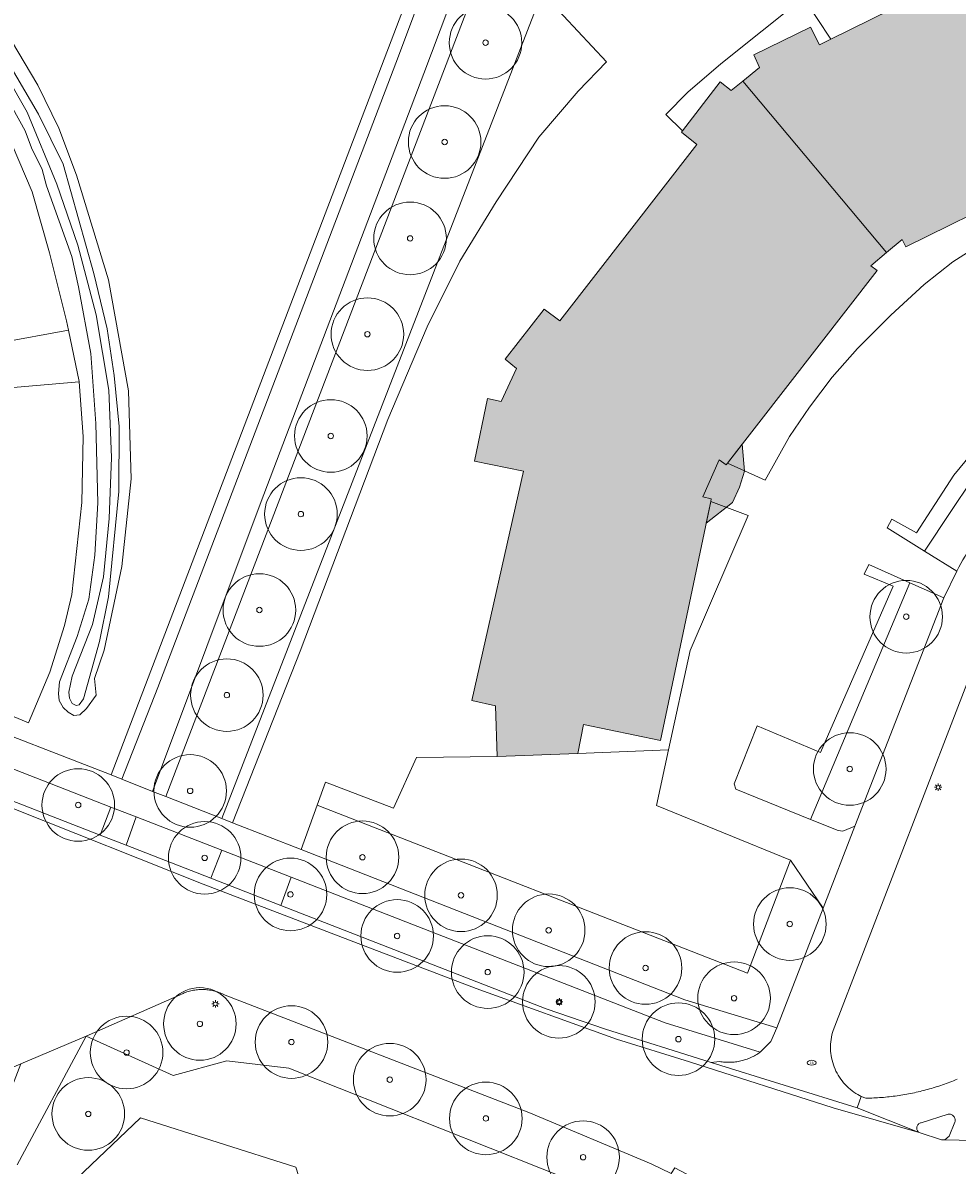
# Model space of a CAD drawing. Header units: metres. Extents: x 187482 to 189800, y 333582 to 335019.
# Tile 110 of 256: x 187717 to 187781, y 334748 to 334826. Entities that reach past the tile are written whole.
import ezdxf
from ezdxf.enums import TextEntityAlignment as Align

# ---------------------------------------------------------------- set-up
doc = ezdxf.new("R2010")
doc.units = ezdxf.units.M
doc.layers.get('0').update_dxf_attribs({"color": 252, "lineweight": 18})
for name, color, linetype, lineweight in [('B-WE-GR-BEPLANTING_CULTUUR_BOSPLANTSOEN-GV', 252, 'Continuous', 18), ('B-WE-GR-BOOM-S', 252, 'Continuous', 18), ('B-WE-IE-MEUBILAIR-S', 252, 'Continuous', 18), ('B-WE-IE-TERREINAFSCHEIDING_KUNSTMATIG_HEKWERK-G', 252, 'IE-TERREINAFSCHEIDING_KUNSTMATIG-SO', 18), ('B-WE-OG-BEBOUWING-GV', 252, 'Continuous', 18), ('B-WE-OG-BEBOUWING_LUIFEL-GV', 252, 'Continuous', 18), ('B-WE-OG-TERREIN_BEGROEID-GV', 252, 'Continuous', 18), ('B-WE-OG-TERREIN_ERF-GV', 252, 'Continuous', 18), ('B-WE-OG-WEG-GV', 252, 'Continuous', 18), ('B-WE-VH-GESLOTENVERHARDING_ASFALT-GV', 252, 'Continuous', 18), ('B-WE-VH-OPENVERHARDING_BETONSTRAATSTEEN-GV', 252, 'Continuous', 18), ('B-WE-VH-OPENVERHARDING_STRAATBAKSTEEN-GV', 252, 'Continuous', 18), ('B-WE-VH-OPENVERHARDING_TEGEL-GV', 252, 'Continuous', 18)]:
    doc.layers.add(name, color=color, linetype=linetype, lineweight=lineweight)
doc.layers.add('B-WE-OG-BEBOUWING-V', color=7, linetype='Continuous', lineweight=18, true_color=0xf0f0f0)
doc.styles.add('NLCS-ISO', font='NLCS-ISO.ttf')
doc.linetypes.add('IE-TERREINAFSCHEIDING_KUNSTMATIG-SO', pattern='A,4,[82,NLCS.SHX,S=0.75,R=90,X=0,Y=0],4,-2', length=10)

# ---------------------------------------------------------------- blocks, each defined once
blk = doc.blocks.new('SIE-MEUBILAIR_PAAL_LICHTMAST-SO')
for points in [[(-0.62, 0), (-1, 0)], [(-0.71, 0.71), (-0.44, 0.44)], [(0, 1), (0, 0.62)], [(0.44, 0.44), (0.71, 0.71)], [(1, 0), (0.62, 0)], [(-0.71, -0.71), (-0.44, -0.44)], [(0, -0.62), (0, -1)], [(0.44, -0.44), (0.71, -0.71)]]:
    blk.add_lwpolyline(points)
blk.add_circle((0, 0), 0.5)
blk = doc.blocks.new('SIE-MEUBILAIR_PUT_BRANDKRAAN-SO')
blk.add_ellipse((0, 0), major_axis=(1.25, 0), ratio=0.54)
at = {"style": 'NLCS-ISO'}
blk.add_text('bk', height=0.75, dxfattribs=at).set_placement((0.03, 0), align=Align.MIDDLE_CENTER)
blk = doc.blocks.new('SGR-BOOM_GBKN-SO')
at = {"color": 0, "linetype": 'ByBlock', "lineweight": 18}
for radius in [2, 0.15]:
    blk.add_circle((0, 0), radius, dxfattribs=at)

msp = doc.modelspace()

# ---------------------------------------------------------------- hatches: boundary and pattern name
at = {"layer": 'B-WE-OG-BEBOUWING-V'}
h = msp.add_hatch(color=256, dxfattribs=at)
h.dxf.hatch_style = 1
h.paths.add_polyline_path([(187788.882, 334834.834), (187784.963, 334832.915), (187785.552, 334831.706), (187781.534, 334829.724), (187780.336, 334829.133), (187776.654, 334827.318), (187772.507, 334825.273), (187771.725, 334824.887), (187771.115, 334826.108), (187767.191, 334824.185), (187767.599, 334823.32), (187766.446, 334822.389), (187776.34, 334810.57), (187777.43, 334811.482), (187777.671, 334810.965), (187792.786, 334818.419), (187792.913, 334818.482), (187792.641, 334818.965), (187795.425, 334819.649), (187795.412, 334819.069), (187812.398, 334819.125), (187812.383, 334824.562), (187814.398, 334824.534), (187815.721, 334829.913), (187812.346, 334830.772), (187812.336, 334832.443), (187811.646, 334832.439), (187809.235, 334832.424), (187806.296, 334832.406), (187797.247, 334832.352), (187796.17, 334832.346), (187796.14, 334835.54), (187791.775, 334835.51), (187791.756, 334834.545), (187789.298, 334833.978)], flags=17)
h.paths.add_polyline_path([(187797.104, 334819.075), (187795.412, 334819.069), (187795.425, 334819.649), (187792.641, 334818.965), (187792.913, 334818.482), (187792.786, 334818.419), (187791.361, 334817.716), (187791.896, 334817.543), (187792.43, 334817.371), (187793.003, 334817.286), (187793.617, 334817.288), (187794.231, 334817.291), (187794.832, 334817.506), (187795.432, 334817.72), (187795.974, 334818.025), (187796.458, 334818.421), (187796.943, 334818.816)], flags=16)
h = msp.add_hatch(color=256, dxfattribs=at)
h.dxf.hatch_style = 1
h.paths.add_polyline_path([(187749.529, 334775.866), (187755.074, 334776.075), (187755.474, 334778.055), (187760.772, 334776.965), (187764.232, 334793.438), (187764.266, 334793.599), (187763.688, 334793.739), (187764.805, 334796.29), (187765.305, 334795.954), (187765.386, 334796.058), (187775.702, 334809.337), (187775.251, 334809.658), (187776.34, 334810.57), (187766.446, 334822.389), (187765.639, 334821.738), (187764.884, 334822.325), (187762.296, 334818.969), (187762.213, 334818.861), (187763.274, 334818.02), (187753.837, 334805.875), (187752.754, 334806.684), (187750.07, 334803.221), (187750.855, 334802.59), (187749.787, 334800.312), (187748.851, 334800.512), (187747.964, 334796.214), (187751.331, 334795.516), (187747.77, 334779.726), (187749.398, 334779.359)], flags=17)
h.paths.add_polyline_path([(187766.408, 334797.374), (187765.386, 334796.058), (187765.305, 334795.954), (187764.805, 334796.29), (187763.688, 334793.739), (187764.266, 334793.599), (187764.232, 334793.438), (187763.915, 334791.926), (187765.724, 334793.364), (187766.224, 334794.415), (187766.563, 334795.52)], flags=16)

# ---------------------------------------------------------------- linework, layer by layer
at = {"layer": 'B-WE-GR-BEPLANTING_CULTUUR_BOSPLANTSOEN-GV', "flags": 128}
msp.add_lwpolyline([(187726.689, 334773.096), (187730.553, 334771.583), (187763.091, 334855.491), (187748.306, 334856.47), (187746.33, 334855.152), (187745.741, 334852.252), (187748.361, 334843.896), (187749.671, 334839.49), (187749.671, 334835.083), (187748.361, 334829.724)], close=True, dxfattribs=at)
msp.add_lwpolyline([(187720.396, 334652.742), (187732.202, 334692.8), (187738.714, 334722.297), (187739.098, 334736.854), (187735.65, 334747.58), (187724.959, 334750.964), (187718.156, 334744.499), (187709.348, 334731.286), (187700.12, 334717.655), (187695.716, 334712.202), (187689.634, 334702.765), (187686.488, 334695.005), (187682.923, 334684.939), (187681.245, 334670.468)], dxfattribs=at)
at = {"layer": 'B-WE-IE-TERREINAFSCHEIDING_KUNSTMATIG_HEKWERK-G', "ltscale": 0.2, "flags": 128}
for points in [[(187737.665, 334832.597), (187744.109, 334830.112), (187722.929, 334774.589)], [(187722.929, 334774.589), (187712.372, 334778.691)]]:
    msp.add_lwpolyline(points, dxfattribs=at)
at = {"layer": 'B-WE-OG-BEBOUWING-GV', "flags": 128}
msp.add_lwpolyline([(187776.654, 334827.318), (187772.507, 334825.273), (187771.725, 334824.887), (187771.115, 334826.108), (187767.191, 334824.185), (187767.599, 334823.32), (187766.446, 334822.389), (187776.34, 334810.57), (187777.43, 334811.482), (187777.671, 334810.965), (187792.786, 334818.419), (187792.913, 334818.482), (187792.641, 334818.965), (187795.425, 334819.649), (187795.412, 334819.069), (187812.398, 334819.125), (187812.383, 334824.562), (187814.398, 334824.534), (187815.721, 334829.913)], dxfattribs=at)
msp.add_lwpolyline([(187749.529, 334775.866), (187755.074, 334776.075), (187755.474, 334778.055), (187760.772, 334776.965), (187764.232, 334793.438), (187764.266, 334793.599), (187763.688, 334793.739), (187764.805, 334796.29), (187765.305, 334795.954), (187765.386, 334796.058), (187775.702, 334809.337), (187775.251, 334809.658), (187776.34, 334810.57), (187766.446, 334822.389), (187765.639, 334821.738), (187764.884, 334822.325), (187762.296, 334818.969), (187762.213, 334818.861), (187763.274, 334818.02), (187753.837, 334805.875), (187752.754, 334806.684), (187750.07, 334803.221), (187750.855, 334802.59), (187749.787, 334800.312), (187748.851, 334800.512), (187747.964, 334796.214), (187751.331, 334795.516), (187747.77, 334779.726), (187749.398, 334779.359)], close=True, dxfattribs=at)
at = {"layer": 'B-WE-OG-BEBOUWING_LUIFEL-GV', "flags": 128}
msp.add_lwpolyline([(187766.408, 334797.374), (187765.386, 334796.058), (187765.305, 334795.954), (187764.805, 334796.29), (187763.688, 334793.739), (187764.266, 334793.599), (187764.232, 334793.438), (187763.915, 334791.926), (187765.724, 334793.364), (187766.224, 334794.415), (187766.563, 334795.52)], close=True, dxfattribs=at)
at = {"layer": 'B-WE-OG-TERREIN_BEGROEID-GV', "flags": 128}
for points in [[(187778.966, 334790.012), (187780.767, 334792.729), (187782.225, 334794.888), (187784.033, 334797.046), (187786.133, 334799.088), (187789.108, 334801.188), (187792.317, 334802.879), (187794.475, 334803.638), (187796.533, 334804.326), (187795.667, 334807.339), (187794.927, 334807.108), (187795.574, 334805.152), (187792.987, 334804.321), (187790.533, 334803.252), (187788.829, 334802.309), (187786.851, 334801.061), (187785.369, 334799.99), (187782.925, 334797.597), (187780.981, 334795.238), (187778.4, 334791.263), (187776.717, 334792.217), (187776.396, 334791.609)], [(187777.944, 334787.834), (187775.113, 334789.082), (187774.799, 334788.411), (187776.808, 334787.602), (187771.796, 334776.142), (187767.442, 334777.981), (187765.854, 334773.978), (187765.971, 334773.604), (187771.11, 334771.526)], [(187774.162, 334771.057), (187780.29, 334786.8), (187777.944, 334787.834), (187771.11, 334771.526), (187773.001, 334770.762), (187773.326, 334770.712)], [(187712.133, 334776.579), (187712.15, 334776.253), (187712.477, 334775.069), (187713.445, 334773.843), (187722.173, 334770.442), (187722.907, 334772.381)], [(187768.78, 334757.17), (187771.976, 334765.416), (187769.738, 334768.723), (187766.773, 334760.943), (187737.112, 334772.503), (187736.007, 334769.448), (187762.44, 334759.099)], [(187724.653, 334771.701), (187723.963, 334769.744), (187729.79, 334767.474), (187730.549, 334769.404)]]:
    msp.add_lwpolyline(points, close=True, dxfattribs=at)
for points in [[(187794.909, 334800.971), (187797.275, 334801.746), (187796.533, 334804.326), (187794.475, 334803.638), (187792.317, 334802.879), (187789.108, 334801.188), (187786.133, 334799.088), (187784.033, 334797.046), (187782.225, 334794.888), (187780.767, 334792.729), (187778.966, 334790.012), (187781.179, 334788.636)], [(187767.635, 334755.49), (187761.089, 334757.505), (187735.319, 334767.546), (187734.613, 334765.594)], [(187734.613, 334765.594), (187752.897, 334758.487), (187756.987, 334757.085), (187764.268, 334754.787), (187764.842, 334754.848)], [(187727.881, 334759.542), (187721.206, 334756.591), (187727.199, 334753.892), (187730.894, 334754.9), (187735.177, 334754.396), (187759.448, 334744.738), (187765.075, 334740.875), (187768.938, 334736.508), (187771.373, 334729.874), (187771.037, 334725.171), (187768.518, 334717.192), (187758.627, 334691.662), (187761.282, 334690.653), (187773.069, 334721.196)], [(187763.454, 334746.634), (187761.757, 334747.52), (187761.501, 334747.138), (187760.128, 334747.794), (187751.693, 334751.344), (187730.776, 334759.427)]]:
    msp.add_lwpolyline(points, dxfattribs=at)
at = {"layer": 'B-WE-OG-TERREIN_BEGROEID-GV'}
for points in [[(187781.179, 334788.636, -0.022078), (187782.374, 334790.664)], [(187728.233, 334759.669, 0.031278), (187727.881, 334759.542)], [(187728.596, 334759.757, 0.027911), (187728.233, 334759.669)], [(187728.967, 334759.804, 0.029517), (187728.596, 334759.757)], [(187729.341, 334759.81, 0.026731), (187728.967, 334759.804)], [(187729.713, 334759.775, 0.024483), (187729.341, 334759.81)], [(187730.08, 334759.698, 0.025132), (187729.713, 334759.775)], [(187730.435, 334759.582, 0.027946), (187730.08, 334759.698)], [(187730.776, 334759.427, 0.027397), (187730.435, 334759.582)], [(187767.325, 334755.292, 0.027109), (187767.635, 334755.49)], [(187764.842, 334754.848, 0.024638), (187765.207, 334754.805)], [(187765.207, 334754.805, 0.024566), (187765.574, 334754.798)], [(187765.574, 334754.798, 0.024867), (187765.94, 334754.827)], [(187765.94, 334754.827, 0.025046), (187766.302, 334754.892)], [(187766.302, 334754.892, 0.022407), (187766.656, 334754.992)], [(187766.656, 334754.992, 0.027335), (187766.998, 334755.126)], [(187766.998, 334755.126, 0.025624), (187767.325, 334755.292)]]:
    msp.add_lwpolyline(points, format="xyb", dxfattribs=at)
at = {"layer": 'B-WE-OG-TERREIN_ERF-GV', "flags": 128}
for points in [[(187763.091, 334855.491), (187730.553, 334771.583), (187731.291, 334771.294), (187735.94, 334783.123), (187741.995, 334799.082), (187744.697, 334805.466), (187746.938, 334809.973), (187749.441, 334814.075), (187752.379, 334818.518), (187755.105, 334821.687), (187757.061, 334823.718), (187753.112, 334827.948)], [(187712.372, 334778.691), (187722.929, 334774.589), (187744.109, 334830.112), (187737.665, 334832.597), (187737.641, 334832.606), (187723.587, 334838.025), (187725.153, 334834.258), (187725.746, 334832.744), (187725.989, 334831.635), (187725.853, 334831.122), (187722.179, 334834.288), (187717.397, 334838.022), (187714.359, 334841.583)], [(187714.323, 334825.148), (187717.132, 334820.249), (187719.182, 334815.276), (187720.629, 334811.085), (187721.885, 334806.288), (187722.76, 334801.105), (187722.953, 334796.461), (187722.793, 334792.267), (187722.404, 334788.231), (187721.636, 334784.947), (187720.246, 334781.395), (187720.012, 334780.297), (187720.058, 334779.869), (187720.238, 334779.52), (187720.506, 334779.382), (187720.721, 334779.426), (187721.014, 334779.832), (187722.116, 334783.792), (187722.744, 334786.853), (187723.465, 334794.106), (187723.489, 334798.594), (187723.13, 334802.115), (187722.658, 334805.332), (187721.741, 334809.123), (187719.617, 334816.667), (187717.914, 334820.108), (187714.532, 334825.871)], [(187714.532, 334825.871), (187717.914, 334820.108), (187719.617, 334816.667), (187721.741, 334809.123), (187722.658, 334805.332), (187723.13, 334802.115), (187723.489, 334798.594), (187723.465, 334794.106), (187722.744, 334786.853), (187722.116, 334783.792), (187721.014, 334779.832), (187720.721, 334779.426), (187720.506, 334779.382), (187720.238, 334779.52), (187720.058, 334779.869), (187720.012, 334780.297), (187720.246, 334781.395), (187721.636, 334784.947), (187722.404, 334788.231), (187722.793, 334792.267), (187722.953, 334796.461), (187722.76, 334801.105), (187721.885, 334806.288), (187720.629, 334811.085), (187719.182, 334815.276), (187717.132, 334820.249), (187714.323, 334825.148)], [(187715.306, 334822.033), (187716.999, 334818.955), (187717.434, 334817.799), (187718.175, 334816.293), (187718.467, 334815.171), (187720.213, 334810.292), (187720.682, 334808.221), (187721.524, 334803.631), (187721.875, 334798.797), (187722.019, 334793.341), (187721.812, 334789.736), (187721.389, 334786.696), (187720.582, 334784.119), (187719.372, 334781.014), (187719.292, 334780.201), (187719.35, 334779.714), (187719.619, 334779.237), (187719.966, 334778.909), (187720.359, 334778.695), (187720.764, 334778.723), (187721.225, 334779.174), (187721.892, 334780.092), (187721.77, 334781.242), (187722.451, 334783.19), (187723.659, 334788.956), (187724.304, 334794.998), (187724.118, 334801.052), (187722.748, 334808.685), (187720.529, 334815.907), (187719.315, 334819.135), (187717.868, 334822.113), (187716.061, 334825.148)], [(187716.061, 334825.148), (187717.868, 334822.113), (187719.315, 334819.135), (187720.529, 334815.907), (187722.748, 334808.685), (187724.118, 334801.052), (187724.304, 334794.998), (187723.659, 334788.956), (187722.451, 334783.19), (187721.77, 334781.242), (187721.892, 334780.092), (187721.225, 334779.174), (187720.764, 334778.723), (187720.359, 334778.695), (187719.966, 334778.909), (187719.619, 334779.237), (187719.35, 334779.714), (187719.292, 334780.201), (187719.372, 334781.014), (187720.582, 334784.119), (187721.389, 334786.696), (187721.812, 334789.736), (187722.019, 334793.341), (187721.875, 334798.797), (187721.524, 334803.631), (187720.682, 334808.221), (187720.213, 334810.292), (187718.467, 334815.171), (187718.175, 334816.293), (187717.434, 334817.799), (187716.999, 334818.955), (187715.306, 334822.033)], [(187716.099, 334817.998), (187717.485, 334814.763), (187718.688, 334810.549), (187719.848, 334805.87), (187719.983, 334805.229), (187720.725, 334801.701), (187720.727, 334801.68), (187721.007, 334797.897), (187720.898, 334793.368), (187720.223, 334787.014), (187719.703, 334784.892), (187718.712, 334781.666), (187717.232, 334778.183), (187712.931, 334779.977)], [(187715.201, 334804.347), (187719.983, 334805.229), (187719.848, 334805.87), (187718.688, 334810.549), (187717.485, 334814.763), (187716.099, 334817.998)], [(187712.931, 334779.977), (187717.232, 334778.183), (187718.712, 334781.666), (187719.703, 334784.892), (187720.223, 334787.014), (187720.898, 334793.368), (187721.007, 334797.897), (187720.727, 334801.68), (187715.64, 334801.238)]]:
    msp.add_lwpolyline(points, dxfattribs=at)
for points in [[(187766.446, 334822.389), (187767.599, 334823.32), (187767.191, 334824.185), (187771.115, 334826.108), (187771.725, 334824.887), (187772.507, 334825.273), (187770.621, 334828.139), (187764.932, 334823.564), (187762.665, 334821.616), (187761.147, 334820.091), (187762.296, 334818.969), (187764.884, 334822.325), (187765.639, 334821.738)], [(187792.786, 334818.419), (187777.671, 334810.965), (187777.43, 334811.482), (187776.34, 334810.57), (187775.251, 334809.658), (187775.702, 334809.337), (187765.386, 334796.058), (187767.987, 334794.893), (187769.666, 334797.899), (187771.039, 334799.935), (187772.588, 334801.987), (187774.337, 334803.967), (187776.631, 334806.273), (187778.939, 334808.372), (187780.916, 334809.941), (187784.196, 334812.014), (187786.661, 334813.172), (187789.307, 334814.3), (187793.361, 334815.765)], [(187719.983, 334805.229), (187715.201, 334804.347), (187715.64, 334801.238), (187720.727, 334801.68), (187720.725, 334801.701)], [(187755.074, 334776.075), (187761.332, 334776.326), (187762.811, 334783.154), (187766.8, 334792.46), (187764.232, 334793.438), (187760.772, 334776.965), (187755.474, 334778.055)], [(187761.332, 334776.326), (187755.074, 334776.075), (187749.529, 334775.866), (187743.97, 334775.785), (187742.371, 334772.301), (187737.684, 334774.085), (187737.112, 334772.503), (187766.773, 334760.943), (187769.738, 334768.723), (187760.501, 334772.491)]]:
    msp.add_lwpolyline(points, close=True, dxfattribs=at)
at = {"layer": 'B-WE-OG-WEG-GV', "flags": 128}
for points in [[(187698.453, 334864.821), (187697.873, 334863.906), (187723.631, 334851.995), (187727.059, 334846.814), (187723.587, 334838.025), (187737.641, 334832.606), (187737.665, 334832.597), (187744.109, 334830.112), (187722.929, 334774.589), (187723.653, 334774.308), (187726.14, 334780.607), (187742.532, 334823.622), (187744.171, 334827.991), (187745.513, 334832.461)], [(187747.557, 334831.756), (187746.122, 334827.292), (187744.461, 334822.906), (187733.263, 334793.435), (187725.776, 334773.453), (187726.689, 334773.096), (187748.361, 334829.724), (187749.671, 334835.083), (187749.671, 334839.49), (187748.361, 334843.896), (187745.741, 334852.252), (187745.104, 334849.113), (187747.036, 334842.373), (187747.592, 334840.432)], [(187743.288, 334644.029), (187761.282, 334690.653), (187758.627, 334691.662), (187768.518, 334717.192), (187771.037, 334725.171), (187771.373, 334729.874), (187768.938, 334736.508), (187765.075, 334740.875), (187759.448, 334744.738), (187735.177, 334754.396), (187730.894, 334754.9), (187727.199, 334753.892), (187721.206, 334756.591), (187716.446, 334747.733)], [(187681.245, 334670.468), (187682.923, 334684.939), (187686.488, 334695.005), (187689.634, 334702.765), (187695.716, 334712.202), (187700.12, 334717.655), (187709.348, 334731.286), (187718.156, 334744.499), (187724.959, 334750.964), (187735.65, 334747.58), (187739.098, 334736.854), (187738.714, 334722.297), (187732.202, 334692.8), (187720.396, 334652.742)]]:
    msp.add_lwpolyline(points, dxfattribs=at)
at = {"layer": 'B-WE-VH-GESLOTENVERHARDING_ASFALT-GV', "flags": 128}
for points in [[(187745.513, 334832.461), (187744.171, 334827.991), (187742.532, 334823.622), (187726.14, 334780.607), (187723.653, 334774.308), (187725.776, 334773.453), (187733.263, 334793.435), (187744.461, 334822.906), (187746.122, 334827.292), (187747.557, 334831.756)], [(187785.208, 334749.71), (187785.04, 334749.705), (187782.344, 334749.414), (187780.369, 334749.446), (187780.128, 334749.45), (187778.602, 334749.954), (187772.678, 334751.666), (187762.764, 334754.838), (187757.73, 334756.401), (187748.084, 334759.885), (187740.436, 334762.792), (187729.269, 334767.068), (187716.104, 334772.292), (187714.126, 334773.123), (187704.718, 334776.759), (187702.579, 334770.419), (187712.094, 334766.699)], [(187712.047, 334760.477), (187715.124, 334754.022), (187716.696, 334754.7), (187721.206, 334756.591), (187727.881, 334759.542)], [(187730.776, 334759.427), (187751.693, 334751.344), (187760.128, 334747.794), (187761.501, 334747.138), (187761.757, 334747.52), (187763.454, 334746.634)], [(187716.446, 334747.733), (187721.206, 334756.591), (187716.696, 334754.7), (187714.339, 334748.612)], [(187774.925, 334752.327), (187774.599, 334752.432), (187774.313, 334751.671), (187778.602, 334749.954)], [(187778.734, 334750.637), (187780.583, 334751.22)], [(187781.049, 334750.665), (187780.669, 334749.707), (187780.369, 334749.446), (187782.344, 334749.414), (187785.04, 334749.705), (187784.733, 334749.89), (187784.646, 334750.238), (187784.725, 334750.573)]]:
    msp.add_lwpolyline(points, dxfattribs=at)
at = {"layer": 'B-WE-VH-GESLOTENVERHARDING_ASFALT-GV'}
for points in [[(187727.881, 334759.542, -0.031278), (187728.233, 334759.669)], [(187728.233, 334759.669, -0.027911), (187728.596, 334759.757)], [(187728.596, 334759.757, -0.029517), (187728.967, 334759.804)], [(187728.967, 334759.804, -0.026731), (187729.341, 334759.81)], [(187729.341, 334759.81, -0.024483), (187729.713, 334759.775)], [(187729.713, 334759.775, -0.025132), (187730.08, 334759.698)], [(187730.08, 334759.698, -0.027946), (187730.435, 334759.582)], [(187730.435, 334759.582, -0.027397), (187730.776, 334759.427)], [(187780.204, 334753.247, -0.016466), (187779.177, 334752.926)], [(187781.209, 334753.634, -0.017067), (187780.204, 334753.247)], [(187776, 334752.372, -0.015825), (187774.925, 334752.327)], [(187777.071, 334752.488, -0.016712), (187776, 334752.372)], [(187778.131, 334752.673, -0.015883), (187777.071, 334752.488)], [(187779.177, 334752.926, -0.016228), (187778.131, 334752.673)], [(187780.583, 334751.22, -0.064765), (187780.691, 334751.223)], [(187780.691, 334751.223, -0.066774), (187780.797, 334751.198)], [(187780.797, 334751.198, -0.070362), (187780.892, 334751.147)], [(187780.892, 334751.147, -0.059), (187780.972, 334751.074)], [(187780.972, 334751.074, -0.053733), (187781.031, 334750.983)], [(187781.031, 334750.983, -0.064463), (187781.064, 334750.88)], [(187781.07, 334750.771, -0.067143), (187781.049, 334750.665)], [(187781.064, 334750.88, -0.073678), (187781.07, 334750.771)], [(187778.425, 334750.229, -0.088701), (187778.429, 334750.342)], [(187778.454, 334750.121, -0.082368), (187778.425, 334750.229)], [(187778.429, 334750.342, -0.072874), (187778.467, 334750.448)], [(187778.515, 334750.026, -0.076103), (187778.454, 334750.121)], [(187778.467, 334750.448, -0.063817), (187778.535, 334750.538)], [(187778.602, 334749.954, -0.06916), (187778.515, 334750.026)], [(187778.535, 334750.538, -0.081493), (187778.627, 334750.603)], [(187778.627, 334750.603, -0.076003), (187778.734, 334750.637)]]:
    msp.add_lwpolyline(points, format="xyb", dxfattribs=at)
at = {"layer": 'B-WE-VH-OPENVERHARDING_BETONSTRAATSTEEN-GV', "flags": 128}
for points in [[(187753.112, 334827.948), (187757.061, 334823.718), (187755.105, 334821.687), (187752.379, 334818.518), (187749.441, 334814.075), (187746.938, 334809.973), (187744.697, 334805.466), (187741.995, 334799.082), (187735.94, 334783.123), (187731.291, 334771.294), (187736.007, 334769.448), (187737.112, 334772.503), (187737.684, 334774.085), (187742.371, 334772.301), (187743.97, 334775.785), (187749.529, 334775.866), (187749.398, 334779.359), (187747.77, 334779.726), (187751.331, 334795.516), (187747.964, 334796.214), (187748.851, 334800.512), (187749.787, 334800.312), (187750.855, 334802.59), (187750.07, 334803.221), (187752.754, 334806.684), (187753.837, 334805.875), (187763.274, 334818.02), (187762.213, 334818.861), (187762.296, 334818.969), (187761.147, 334820.091), (187762.665, 334821.616), (187764.932, 334823.564), (187770.621, 334828.139), (187772.507, 334825.273), (187776.654, 334827.318)], [(187784.196, 334812.014), (187780.916, 334809.941), (187778.939, 334808.372), (187776.631, 334806.273), (187774.337, 334803.967), (187772.588, 334801.987), (187771.039, 334799.935), (187769.666, 334797.899), (187767.987, 334794.893), (187765.386, 334796.058), (187765.305, 334795.954), (187764.805, 334796.29), (187763.688, 334793.739), (187764.266, 334793.599), (187764.232, 334793.438), (187766.8, 334792.46), (187762.811, 334783.154), (187761.332, 334776.326), (187760.501, 334772.491), (187769.738, 334768.723), (187771.976, 334765.416), (187774.162, 334771.057), (187773.326, 334770.712), (187773.001, 334770.762), (187771.11, 334771.526), (187765.971, 334773.604), (187765.854, 334773.978), (187767.442, 334777.981), (187771.796, 334776.142), (187776.808, 334787.602), (187774.799, 334788.411), (187775.113, 334789.082), (187777.944, 334787.834), (187780.29, 334786.8), (187781.179, 334788.636), (187778.966, 334790.012), (187776.396, 334791.609), (187776.717, 334792.217), (187778.4, 334791.263), (187780.981, 334795.238), (187782.925, 334797.597)], [(187781.179, 334788.636), (187780.29, 334786.8), (187774.162, 334771.057), (187771.976, 334765.416), (187768.78, 334757.17), (187768.362, 334756.225), (187767.635, 334755.49)], [(187772.671, 334756.993), (187783.12, 334784.076)], [(187764.842, 334754.848), (187764.268, 334754.787), (187774.313, 334751.671), (187774.599, 334752.432), (187774.366, 334752.571)], [(187780.583, 334751.22), (187778.734, 334750.637)], [(187780.369, 334749.446), (187780.669, 334749.707), (187781.049, 334750.665)], [(187778.602, 334749.954), (187780.128, 334749.45), (187780.369, 334749.446)]]:
    msp.add_lwpolyline(points, dxfattribs=at)
at = {"layer": 'B-WE-VH-OPENVERHARDING_BETONSTRAATSTEEN-GV'}
for points in [[(187782.374, 334790.664, 0.022078), (187781.179, 334788.636)], [(187772.487, 334755.732, -0.040794), (187772.525, 334756.37)], [(187772.525, 334756.37, -0.042057), (187772.671, 334756.993)], [(187767.635, 334755.49, -0.027109), (187767.325, 334755.292)], [(187772.558, 334755.096, -0.042277), (187772.487, 334755.732)], [(187765.207, 334754.805, -0.024638), (187764.842, 334754.848)], [(187765.574, 334754.798, -0.024566), (187765.207, 334754.805)], [(187765.94, 334754.827, -0.024867), (187765.574, 334754.798)], [(187766.302, 334754.892, -0.025046), (187765.94, 334754.827)], [(187766.656, 334754.992, -0.022407), (187766.302, 334754.892)], [(187766.998, 334755.126, -0.027335), (187766.656, 334754.992)], [(187767.325, 334755.292, -0.025624), (187766.998, 334755.126)], [(187772.735, 334754.482, -0.044068), (187772.558, 334755.096)], [(187773.014, 334753.906, -0.043328), (187772.735, 334754.482)], [(187773.386, 334753.386, -0.042546), (187773.014, 334753.906)], [(187773.841, 334752.937, -0.042034), (187773.386, 334753.386)], [(187774.366, 334752.571, -0.041604), (187773.841, 334752.937)], [(187780.691, 334751.223, 0.064765), (187780.583, 334751.22)], [(187780.797, 334751.198, 0.066774), (187780.691, 334751.223)], [(187780.892, 334751.147, 0.070362), (187780.797, 334751.198)], [(187780.972, 334751.074, 0.059), (187780.892, 334751.147)], [(187781.031, 334750.983, 0.053733), (187780.972, 334751.074)], [(187781.064, 334750.88, 0.064463), (187781.031, 334750.983)], [(187781.049, 334750.665, 0.067143), (187781.07, 334750.771)], [(187781.07, 334750.771, 0.073678), (187781.064, 334750.88)], [(187778.429, 334750.342, 0.088701), (187778.425, 334750.229)], [(187778.425, 334750.229, 0.082368), (187778.454, 334750.121)], [(187778.467, 334750.448, 0.072874), (187778.429, 334750.342)], [(187778.454, 334750.121, 0.076103), (187778.515, 334750.026)], [(187778.535, 334750.538, 0.063817), (187778.467, 334750.448)], [(187778.515, 334750.026, 0.06916), (187778.602, 334749.954)], [(187778.627, 334750.603, 0.081493), (187778.535, 334750.538)], [(187778.734, 334750.637, 0.076003), (187778.627, 334750.603)]]:
    msp.add_lwpolyline(points, format="xyb", dxfattribs=at)
at = {"layer": 'B-WE-VH-OPENVERHARDING_BETONSTRAATSTEEN-GV', "flags": 128}
msp.add_lwpolyline([(187734.613, 334765.594), (187735.319, 334767.546), (187730.549, 334769.404), (187729.79, 334767.474)], close=True, dxfattribs=at)
at = {"layer": 'B-WE-VH-OPENVERHARDING_STRAATBAKSTEEN-GV', "flags": 128}
for points in [[(187783.12, 334784.076), (187772.671, 334756.993)], [(187774.366, 334752.571), (187774.599, 334752.432), (187774.925, 334752.327)]]:
    msp.add_lwpolyline(points, dxfattribs=at)
at = {"layer": 'B-WE-VH-OPENVERHARDING_STRAATBAKSTEEN-GV'}
for points in [[(187772.525, 334756.37, 0.040794), (187772.487, 334755.732)], [(187772.671, 334756.993, 0.042057), (187772.525, 334756.37)], [(187772.487, 334755.732, 0.042277), (187772.558, 334755.096)], [(187772.558, 334755.096, 0.044068), (187772.735, 334754.482)], [(187772.735, 334754.482, 0.043328), (187773.014, 334753.906)], [(187773.014, 334753.906, 0.042546), (187773.386, 334753.386)], [(187773.386, 334753.386, 0.042034), (187773.841, 334752.937)], [(187779.177, 334752.926, 0.016466), (187780.204, 334753.247)], [(187780.204, 334753.247, 0.017067), (187781.209, 334753.634)], [(187773.841, 334752.937, 0.041604), (187774.366, 334752.571)], [(187774.925, 334752.327, 0.015825), (187776, 334752.372)], [(187776, 334752.372, 0.016712), (187777.071, 334752.488)], [(187777.071, 334752.488, 0.015883), (187778.131, 334752.673)], [(187778.131, 334752.673, 0.016228), (187779.177, 334752.926)]]:
    msp.add_lwpolyline(points, format="xyb", dxfattribs=at)
at = {"layer": 'B-WE-VH-OPENVERHARDING_TEGEL-GV', "flags": 128}
for points in [[(187735.319, 334767.546), (187761.089, 334757.505), (187767.635, 334755.49), (187768.362, 334756.225), (187768.78, 334757.17), (187762.44, 334759.099), (187736.007, 334769.448), (187731.291, 334771.294), (187730.553, 334771.583), (187726.689, 334773.096), (187725.776, 334773.453), (187723.653, 334774.308), (187722.929, 334774.589), (187712.372, 334778.691), (187712.093, 334777.323), (187712.133, 334776.579), (187722.907, 334772.381), (187724.653, 334771.701), (187730.549, 334769.404)], [(187764.268, 334754.787), (187756.987, 334757.085), (187752.897, 334758.487), (187734.613, 334765.594), (187729.79, 334767.474), (187723.963, 334769.744), (187722.173, 334770.442), (187713.445, 334773.843), (187704.863, 334777.187), (187704.718, 334776.759), (187714.126, 334773.123), (187716.104, 334772.292), (187729.269, 334767.068), (187740.436, 334762.792), (187748.084, 334759.885), (187757.73, 334756.401), (187762.764, 334754.838), (187772.678, 334751.666), (187778.602, 334749.954), (187774.313, 334751.671)], [(187723.963, 334769.744), (187724.653, 334771.701), (187722.907, 334772.381), (187722.173, 334770.442)]]:
    msp.add_lwpolyline(points, close=True, dxfattribs=at)

# ---------------------------------------------------------------- block references
at = {"layer": 'B-WE-GR-BOOM-S', "xscale": 1.25, "yscale": 1.25, "zscale": 1.25}
for p in [(187748.72, 334825.03), (187745.9, 334818.19), (187743.52, 334811.55), (187740.58, 334804.95), (187738.06, 334797.94), (187736, 334792.56), (187733.14, 334785.95), (187777.7, 334785.49), (187730.9, 334780.09), (187773.81, 334775), (187728.37, 334773.49), (187720.66, 334772.52), (187729.37, 334768.88), (187740.24, 334768.92), (187735.28, 334766.36), (187747.03, 334766.3), (187769.68, 334764.32), (187742.63, 334763.5), (187753.07, 334763.89), (187748.87, 334761.01), (187759.74, 334761.29), (187753.77, 334758.96), (187765.84, 334759.21), (187729.04, 334757.44), (187735.35, 334756.19), (187762.01, 334756.39), (187723.99, 334755.47), (187742.12, 334753.6), (187721.35, 334751.24), (187748.74, 334750.93), (187755.44, 334748.26)]:
    msp.add_blockref('SGR-BOOM_GBKN-SO', p, dxfattribs=at)
at = {"layer": 'B-WE-IE-MEUBILAIR-S', "xscale": 0.25, "yscale": 0.25, "zscale": 0.25}
for name, p in [('SIE-MEUBILAIR_PAAL_LICHTMAST-SO', (187779.9, 334773.74)), ('SIE-MEUBILAIR_PAAL_LICHTMAST-SO', (187730.11, 334758.816)), ('SIE-MEUBILAIR_PAAL_LICHTMAST-SO', (187753.804, 334758.953)), ('SIE-MEUBILAIR_PUT_BRANDKRAAN-SO', (187771.184, 334754.766))]:
    msp.add_blockref(name, p, dxfattribs=at)

doc.saveas('drawing.dxf')
